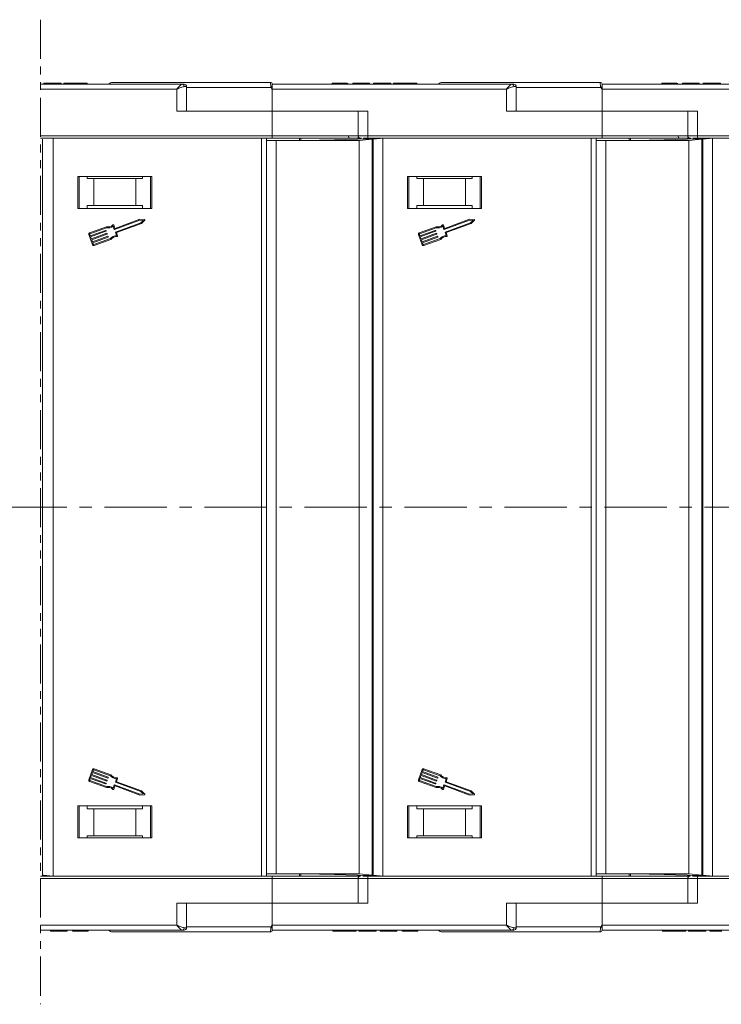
# Model space of a CAD drawing. Header units: millimetres. Extents: x 2552 to 4022, y 535 to 1568.
# Tile 18 of 47: x 3509 to 3652, y 750 to 951. Entities that reach past the tile are written whole.
import ezdxf

# ---------------------------------------------------------------- set-up
doc = ezdxf.new("R2010")
doc.units = ezdxf.units.MM
doc.linetypes.add('CENTERX2', pattern=[20.32, 12.7, -2.54, 2.54, -2.54])
doc.linetypes.add('PHANTOM2', pattern=[31.75, 15.875, -3.175, 3.175, -3.175, 3.175, -3.175])

msp = doc.modelspace()

# ---------------------------------------------------------------- linework, layer by layer
at = {"color": 3, "linetype": 'PHANTOM2', "lineweight": 9, "ltscale": 0.5}
msp.add_line((3513.462, 950.63), (3513.461, 750.443), dxfattribs=at)
at = {"color": 7, "linetype": 'Continuous', "lineweight": 15}
for p, q in [((3542.315, 937.519), (3513.462, 937.519)), ((3514.199, 937.519), (3514.199, 937.719)), ((3517.724, 937.719), (3514.199, 937.719)), ((3517.724, 937.719), (3517.724, 937.519)), ((3518.237, 937.519), (3518.237, 937.719)), ((3520.616, 937.719), (3520.616, 937.519)), ((3522.981, 937.519), (3522.981, 937.719)), ((3543.197, 937.019), (3542.688, 937.019)), ((3543.197, 932.019), (3543.197, 937.019)), ((3560.259, 937.869), (3560.259, 937.869)), ((3609.315, 937.519), (3560.609, 937.519)), ((3572.737, 937.519), (3572.737, 937.719)), ((3574.282, 937.519), (3574.282, 937.719)), ((3575.833, 937.519), (3575.833, 937.719)), ((3575.942, 937.519), (3575.942, 937.719)), ((3576.968, 937.519), (3576.968, 937.719)), ((3577.93, 937.719), (3576.968, 937.719)), ((3577.93, 937.719), (3577.93, 937.519)), ((3580.045, 937.719), (3577.93, 937.719)), ((3580.045, 937.519), (3580.045, 937.719)), ((3580.365, 937.719), (3580.045, 937.719)), ((3580.365, 937.519), (3580.365, 937.719)), ((3584.724, 937.719), (3581.199, 937.719)), ((3581.199, 937.519), (3581.199, 937.719)), ((3584.724, 937.719), (3584.724, 937.519)), ((3585.237, 937.519), (3585.237, 937.719)), ((3587.616, 937.719), (3587.616, 937.519)), ((3589.981, 937.519), (3589.981, 937.719)), ((3610.197, 937.019), (3609.688, 937.019)), ((3610.197, 932.019), (3610.197, 937.019)), ((3627.259, 937.869), (3627.259, 937.869)), ((3676.315, 937.519), (3627.609, 937.519)), ((3639.737, 937.519), (3639.737, 937.719)), ((3641.282, 937.519), (3641.282, 937.719)), ((3642.833, 937.519), (3642.833, 937.719)), ((3642.942, 937.519), (3642.942, 937.719)), ((3643.968, 937.519), (3643.968, 937.719)), ((3644.93, 937.719), (3643.968, 937.719)), ((3644.93, 937.719), (3644.93, 937.519)), ((3647.045, 937.719), (3644.93, 937.719)), ((3647.045, 937.519), (3647.045, 937.719)), ((3647.365, 937.719), (3647.045, 937.719)), ((3647.365, 937.519), (3647.365, 937.719)), ((3648.199, 937.519), (3648.199, 937.719)), ((3651.724, 937.719), (3648.199, 937.719)), ((3651.724, 937.719), (3651.724, 937.519)), ((3513.462, 936.519), (3541.197, 936.519)), ((3541.197, 936.519), (3541.197, 932.019)), ((3560.375, 936.869), (3543.197, 936.869)), ((3560.609, 936.519), (3560.375, 936.869)), ((3560.609, 932.019), (3560.609, 936.519)), ((3560.609, 936.519), (3608.197, 936.519)), ((3608.197, 936.519), (3608.197, 932.019)), ((3627.375, 936.869), (3610.197, 936.869)), ((3627.609, 936.519), (3627.375, 936.869)), ((3627.609, 932.019), (3627.609, 936.519)), ((3627.609, 936.519), (3675.197, 936.519)), ((3541.197, 932.019), (3560.609, 932.019)), ((3560.609, 932.019), (3560.609, 927.019)), ((3580.021, 932.019), (3560.609, 932.019)), ((3578.021, 932.019), (3578.021, 927.019)), ((3580.021, 927.019), (3580.021, 932.019)), ((3608.197, 932.019), (3627.609, 932.019)), ((3647.021, 932.019), (3627.609, 932.019)), ((3627.609, 932.019), (3627.609, 927.019)), ((3645.021, 932.019), (3645.021, 927.019)), ((3647.021, 927.019), (3647.021, 932.019)), ((3560.609, 927.019), (3513.462, 927.019)), ((3560.609, 927.019), (3560.609, 926.519)), ((3578.021, 927.019), (3560.609, 927.019)), ((3580.021, 927.019), (3578.021, 927.019)), ((3627.609, 927.019), (3580.021, 927.019)), ((3580.021, 927.019), (3580.021, 926.519)), ((3627.609, 927.019), (3627.609, 926.519)), ((3645.021, 927.019), (3627.609, 927.019)), ((3647.021, 927.019), (3645.021, 927.019)), ((3694.609, 927.019), (3647.021, 927.019)), ((3647.021, 927.019), (3647.021, 926.519)), ((3513.462, 926.519), (3560.609, 926.519)), ((3513.869, 926.312), (3513.869, 851.519)), ((3516.069, 851.519), (3516.069, 926.519)), ((3558.399, 926.519), (3558.399, 851.519)), ((3559.399, 851.519), (3559.399, 926.519)), ((3561.36, 926.069), (3559.399, 926.069)), ((3561.36, 851.519), (3561.36, 926.069)), ((3578.27, 926.069), (3561.36, 926.069)), ((3566.099, 926.069), (3566.099, 926.519)), ((3566.399, 926.069), (3566.399, 926.519)), ((3570.214, 926.121), (3568.348, 926.069)), ((3570.214, 926.121), (3570.96, 926.142)), ((3570.214, 926.069), (3570.214, 926.121)), ((3582.513, 926.467), (3570.96, 926.142)), ((3570.96, 926.142), (3570.96, 926.069)), ((3580.869, 926.312), (3578.27, 926.069)), ((3578.27, 851.519), (3578.27, 926.069)), ((3580.021, 926.519), (3627.609, 926.519)), ((3581.071, 926.331), (3580.869, 926.312)), ((3580.869, 926.312), (3580.869, 851.519)), ((3583.069, 926.519), (3581.071, 926.331)), ((3581.071, 926.331), (3581.071, 851.519)), ((3583.069, 851.519), (3583.069, 926.519)), ((3625.399, 926.519), (3625.399, 851.519)), ((3626.399, 851.519), (3626.399, 926.519)), ((3628.36, 926.069), (3626.399, 926.069)), ((3628.36, 851.519), (3628.36, 926.069)), ((3645.27, 926.069), (3628.36, 926.069)), ((3633.099, 926.069), (3633.099, 926.519)), ((3633.399, 926.069), (3633.399, 926.519)), ((3637.214, 926.121), (3635.348, 926.069)), ((3637.214, 926.121), (3637.96, 926.142)), ((3637.214, 926.069), (3637.214, 926.121)), ((3649.513, 926.467), (3637.96, 926.142)), ((3637.96, 926.142), (3637.96, 926.069)), ((3647.869, 926.312), (3645.27, 926.069)), ((3645.27, 851.519), (3645.27, 926.069)), ((3647.021, 926.519), (3694.609, 926.519)), ((3648.071, 926.331), (3647.869, 926.312)), ((3647.869, 926.312), (3647.869, 851.519)), ((3650.069, 926.519), (3648.071, 926.331)), ((3648.071, 926.331), (3648.071, 851.519)), ((3650.069, 851.519), (3650.069, 926.519)), ((3536.109, 918.719), (3521.109, 918.719)), ((3521.109, 918.719), (3521.109, 912.219)), ((3521.359, 912.219), (3521.359, 918.719)), ((3522.995, 918.319), (3522.995, 918.719)), ((3522.995, 918.319), (3524.359, 918.319)), ((3524.359, 918.319), (3524.359, 912.819)), ((3532.859, 918.319), (3524.359, 918.319)), ((3532.859, 912.819), (3532.859, 918.319)), ((3532.859, 918.319), (3534.223, 918.319)), ((3534.223, 918.719), (3534.223, 918.319)), ((3535.859, 918.719), (3535.859, 912.219)), ((3536.109, 912.219), (3536.109, 918.719)), ((3603.109, 918.719), (3588.109, 918.719)), ((3588.109, 918.719), (3588.109, 912.219)), ((3588.359, 912.219), (3588.359, 918.719)), ((3589.995, 918.319), (3589.995, 918.719)), ((3589.995, 918.319), (3591.359, 918.319)), ((3591.359, 918.319), (3591.359, 912.819)), ((3599.859, 918.319), (3591.359, 918.319)), ((3599.859, 912.819), (3599.859, 918.319)), ((3599.859, 918.319), (3601.223, 918.319)), ((3601.223, 918.719), (3601.223, 918.319)), ((3602.859, 918.719), (3602.859, 912.219)), ((3603.109, 912.219), (3603.109, 918.719)), ((3521.109, 912.219), (3536.109, 912.219)), ((3522.995, 912.819), (3522.995, 912.219)), ((3524.359, 912.819), (3522.995, 912.819)), ((3532.859, 912.819), (3524.359, 912.819)), ((3534.223, 912.819), (3532.859, 912.819)), ((3534.223, 912.219), (3534.223, 912.819)), ((3588.109, 912.219), (3603.109, 912.219)), ((3589.995, 912.819), (3589.995, 912.219)), ((3591.359, 912.819), (3589.995, 912.819)), ((3599.859, 912.819), (3591.359, 912.819)), ((3601.223, 912.819), (3599.859, 912.819)), ((3601.223, 912.219), (3601.223, 912.819)), ((3528.594, 908.236), (3528.367, 908.856)), ((3528.544, 907.975), (3533.704, 909.86)), ((3533.677, 910.044), (3528.652, 908.209)), ((3533.892, 909.346), (3528.732, 907.461)), ((3528.923, 907.336), (3533.99, 909.188)), ((3534.627, 909.995), (3533.677, 910.044)), ((3533.704, 909.86), (3534.403, 909.824)), ((3534.403, 909.824), (3533.892, 909.346)), ((3533.99, 909.188), (3534.684, 909.838)), ((3595.594, 908.236), (3595.367, 908.856)), ((3595.544, 907.975), (3600.704, 909.86)), ((3600.677, 910.044), (3595.652, 908.209)), ((3600.892, 909.346), (3595.732, 907.461)), ((3595.923, 907.336), (3600.99, 909.188)), ((3601.627, 909.995), (3600.677, 910.044)), ((3600.704, 909.86), (3601.403, 909.824)), ((3601.403, 909.824), (3600.892, 909.346)), ((3600.99, 909.188), (3601.684, 909.838)), ((3523.32, 906.94), (3524.071, 904.884)), ((3526.881, 908.532), (3523.483, 907.291)), ((3523.617, 906.66), (3523.492, 907.003)), ((3523.546, 907.12), (3526.89, 908.341)), ((3526.722, 907.795), (3523.617, 906.66)), ((3523.679, 906.489), (3526.784, 907.623)), ((3526.941, 907.195), (3523.836, 906.06)), ((3523.899, 905.889), (3527.004, 907.024)), ((3526.812, 907.682), (3526.78, 907.767)), ((3527.031, 907.082), (3526.999, 907.168)), ((3528.243, 908.664), (3528.485, 908.002)), ((3528.704, 907.402), (3528.946, 906.74)), ((3529.165, 906.674), (3528.923, 907.336)), ((3590.32, 906.94), (3591.071, 904.884)), ((3593.881, 908.532), (3590.483, 907.291)), ((3590.617, 906.66), (3590.492, 907.003)), ((3590.546, 907.12), (3593.89, 908.341)), ((3593.722, 907.795), (3590.617, 906.66)), ((3590.679, 906.489), (3593.784, 907.623)), ((3593.941, 907.195), (3590.836, 906.06)), ((3590.899, 905.889), (3594.004, 907.024)), ((3593.812, 907.682), (3593.78, 907.767)), ((3594.031, 907.082), (3593.999, 907.168)), ((3595.243, 908.664), (3595.485, 908.002)), ((3595.704, 907.402), (3595.946, 906.74)), ((3596.165, 906.674), (3595.923, 907.336)), ((3523.836, 906.06), (3523.679, 906.489)), ((3524.055, 905.461), (3523.899, 905.889)), ((3527.16, 906.595), (3524.055, 905.461)), ((3524.118, 905.289), (3527.223, 906.424)), ((3524.243, 904.947), (3524.118, 905.289)), ((3527.704, 906.114), (3524.36, 904.892)), ((3524.422, 904.721), (3527.82, 905.962)), ((3527.25, 906.482), (3527.219, 906.568)), ((3590.836, 906.06), (3590.679, 906.489)), ((3591.055, 905.461), (3590.899, 905.889)), ((3594.16, 906.595), (3591.055, 905.461)), ((3591.118, 905.289), (3594.223, 906.424)), ((3591.243, 904.947), (3591.118, 905.289)), ((3594.704, 906.114), (3591.36, 904.892)), ((3591.422, 904.721), (3594.82, 905.962)), ((3594.25, 906.482), (3594.219, 906.568)), ((3513.869, 851.519), (3513.869, 776.725)), ((3516.069, 776.519), (3516.069, 851.519)), ((3558.399, 851.519), (3558.399, 776.519)), ((3559.399, 776.519), (3559.399, 851.519)), ((3561.36, 776.969), (3561.36, 851.519)), ((3578.27, 776.969), (3578.27, 851.519)), ((3580.869, 851.519), (3580.869, 776.725)), ((3581.071, 851.519), (3581.071, 776.706)), ((3583.069, 776.519), (3583.069, 851.519)), ((3625.399, 851.519), (3625.399, 776.519)), ((3626.399, 776.519), (3626.399, 851.519)), ((3628.36, 776.969), (3628.36, 851.519)), ((3645.27, 776.969), (3645.27, 851.519)), ((3647.869, 851.519), (3647.869, 776.725)), ((3648.071, 851.519), (3648.071, 776.706)), ((3650.069, 776.519), (3650.069, 851.519)), ((3524.071, 798.153), (3523.32, 796.097)), ((3523.836, 796.977), (3523.679, 796.549)), ((3526.941, 795.842), (3523.836, 796.977)), ((3524.055, 797.577), (3523.899, 797.148)), ((3523.899, 797.148), (3527.004, 796.014)), ((3527.16, 796.442), (3524.055, 797.577)), ((3524.243, 798.09), (3524.118, 797.748)), ((3524.118, 797.748), (3527.223, 796.613)), ((3527.704, 796.923), (3524.36, 798.145)), ((3527.82, 797.075), (3524.422, 798.316)), ((3591.071, 798.153), (3590.32, 796.097)), ((3590.836, 796.977), (3590.679, 796.549)), ((3593.941, 795.842), (3590.836, 796.977)), ((3591.055, 797.577), (3590.899, 797.148)), ((3590.899, 797.148), (3594.004, 796.014)), ((3594.16, 796.442), (3591.055, 797.577)), ((3591.243, 798.09), (3591.118, 797.748)), ((3591.118, 797.748), (3594.223, 796.613)), ((3594.704, 796.923), (3591.36, 798.145)), ((3594.82, 797.075), (3591.422, 798.316)), ((3523.483, 795.746), (3526.881, 794.505)), ((3523.617, 796.377), (3523.492, 796.035)), ((3523.546, 795.918), (3526.89, 794.696)), ((3526.722, 795.243), (3523.617, 796.377)), ((3523.679, 796.549), (3526.784, 795.414)), ((3526.812, 795.356), (3526.78, 795.27)), ((3527.031, 795.955), (3526.999, 795.87)), ((3527.25, 796.555), (3527.219, 796.469)), ((3528.243, 794.373), (3528.485, 795.035)), ((3528.367, 794.182), (3528.594, 794.802)), ((3528.544, 795.063), (3533.704, 793.177)), ((3528.652, 794.829), (3533.677, 792.993)), ((3528.704, 795.635), (3528.946, 796.297)), ((3533.892, 793.691), (3528.732, 795.577)), ((3528.923, 795.701), (3529.165, 796.364)), ((3533.99, 793.85), (3528.923, 795.701)), ((3590.483, 795.746), (3593.881, 794.505)), ((3590.617, 796.377), (3590.492, 796.035)), ((3590.546, 795.918), (3593.89, 794.696)), ((3593.722, 795.243), (3590.617, 796.377)), ((3590.679, 796.549), (3593.784, 795.414)), ((3593.812, 795.356), (3593.78, 795.27)), ((3594.031, 795.955), (3593.999, 795.87)), ((3594.25, 796.555), (3594.219, 796.469)), ((3595.243, 794.373), (3595.485, 795.035)), ((3595.367, 794.182), (3595.594, 794.802)), ((3595.544, 795.063), (3600.704, 793.177)), ((3595.652, 794.829), (3600.677, 792.993)), ((3595.704, 795.635), (3595.946, 796.297)), ((3600.892, 793.691), (3595.732, 795.577)), ((3595.923, 795.701), (3596.165, 796.364)), ((3600.99, 793.85), (3595.923, 795.701)), ((3533.677, 792.993), (3534.627, 793.042)), ((3533.704, 793.177), (3534.403, 793.213)), ((3534.403, 793.213), (3533.892, 793.691)), ((3534.684, 793.2), (3533.99, 793.85)), ((3600.677, 792.993), (3601.627, 793.042)), ((3600.704, 793.177), (3601.403, 793.213)), ((3601.403, 793.213), (3600.892, 793.691)), ((3601.684, 793.2), (3600.99, 793.85)), ((3536.109, 790.819), (3521.109, 790.819)), ((3521.109, 790.819), (3521.109, 784.319)), ((3521.359, 784.319), (3521.359, 790.819)), ((3522.995, 790.819), (3522.995, 790.219)), ((3534.223, 790.219), (3534.223, 790.819)), ((3535.859, 790.819), (3535.859, 784.319)), ((3536.109, 784.319), (3536.109, 790.819)), ((3603.109, 790.819), (3588.109, 790.819)), ((3588.109, 790.819), (3588.109, 784.319)), ((3588.359, 784.319), (3588.359, 790.819)), ((3589.995, 790.819), (3589.995, 790.219)), ((3601.223, 790.219), (3601.223, 790.819)), ((3602.859, 790.819), (3602.859, 784.319)), ((3603.109, 784.319), (3603.109, 790.819)), ((3522.995, 790.219), (3524.359, 790.219)), ((3524.359, 790.219), (3524.359, 784.719)), ((3524.359, 790.219), (3532.859, 790.219)), ((3532.859, 784.719), (3532.859, 790.219)), ((3532.859, 790.219), (3534.223, 790.219)), ((3589.995, 790.219), (3591.359, 790.219)), ((3591.359, 790.219), (3591.359, 784.719)), ((3591.359, 790.219), (3599.859, 790.219)), ((3599.859, 784.719), (3599.859, 790.219)), ((3599.859, 790.219), (3601.223, 790.219)), ((3521.109, 784.319), (3536.109, 784.319)), ((3524.359, 784.719), (3522.995, 784.719)), ((3522.995, 784.319), (3522.995, 784.719)), ((3524.359, 784.719), (3532.859, 784.719)), ((3534.223, 784.719), (3532.859, 784.719)), ((3534.223, 784.719), (3534.223, 784.319)), ((3588.109, 784.319), (3603.109, 784.319)), ((3591.359, 784.719), (3589.995, 784.719)), ((3589.995, 784.319), (3589.995, 784.719)), ((3591.359, 784.719), (3599.859, 784.719)), ((3601.223, 784.719), (3599.859, 784.719)), ((3601.223, 784.719), (3601.223, 784.319)), ((3559.399, 776.969), (3561.36, 776.969)), ((3561.36, 776.969), (3578.27, 776.969)), ((3566.099, 776.519), (3566.099, 776.969)), ((3566.399, 776.519), (3566.399, 776.969)), ((3568.348, 776.969), (3570.214, 776.916)), ((3570.214, 776.916), (3570.214, 776.969)), ((3570.96, 776.895), (3570.214, 776.916)), ((3570.96, 776.969), (3570.96, 776.895)), ((3570.96, 776.895), (3582.513, 776.571)), ((3578.27, 776.969), (3580.869, 776.725)), ((3626.399, 776.969), (3628.36, 776.969)), ((3628.36, 776.969), (3645.27, 776.969)), ((3633.099, 776.519), (3633.099, 776.969)), ((3633.399, 776.519), (3633.399, 776.969)), ((3635.348, 776.969), (3637.214, 776.916)), ((3637.214, 776.916), (3637.214, 776.969)), ((3637.96, 776.895), (3637.214, 776.916)), ((3637.96, 776.969), (3637.96, 776.895)), ((3637.96, 776.895), (3649.513, 776.571)), ((3645.27, 776.969), (3647.869, 776.725)), ((3560.609, 776.519), (3513.461, 776.519)), ((3513.461, 776.019), (3560.609, 776.019)), ((3513.869, 776.725), (3514.071, 776.706)), ((3514.071, 776.706), (3516.069, 776.519)), ((3560.609, 776.019), (3560.609, 776.519)), ((3560.609, 776.019), (3560.609, 771.019)), ((3560.609, 776.019), (3578.021, 776.019)), ((3578.021, 776.019), (3578.021, 771.019)), ((3578.021, 776.019), (3580.021, 776.019)), ((3580.021, 776.019), (3580.021, 776.519)), ((3627.609, 776.519), (3580.021, 776.519)), ((3580.021, 771.019), (3580.021, 776.019)), ((3580.021, 776.019), (3627.609, 776.019)), ((3580.869, 776.725), (3581.071, 776.706)), ((3581.071, 776.706), (3583.069, 776.519)), ((3627.609, 776.019), (3627.609, 776.519)), ((3627.609, 776.019), (3627.609, 771.019)), ((3627.609, 776.019), (3645.021, 776.019)), ((3645.021, 776.019), (3645.021, 771.019)), ((3645.021, 776.019), (3647.021, 776.019)), ((3647.021, 776.019), (3647.021, 776.519)), ((3694.609, 776.519), (3647.021, 776.519)), ((3647.021, 771.019), (3647.021, 776.019)), ((3647.021, 776.019), (3694.609, 776.019)), ((3647.869, 776.725), (3648.071, 776.706)), ((3648.071, 776.706), (3650.069, 776.519)), ((3560.609, 771.019), (3541.197, 771.019)), ((3541.197, 771.019), (3541.197, 766.519)), ((3543.197, 766.019), (3543.197, 771.019)), ((3560.609, 766.519), (3560.609, 771.019)), ((3560.609, 771.019), (3580.021, 771.019)), ((3627.609, 771.019), (3608.197, 771.019)), ((3608.197, 771.019), (3608.197, 766.519)), ((3610.197, 766.019), (3610.197, 771.019)), ((3627.609, 766.519), (3627.609, 771.019)), ((3627.609, 771.019), (3647.021, 771.019)), ((3541.197, 766.519), (3513.461, 766.519)), ((3513.461, 765.519), (3542.315, 765.519)), ((3515.545, 765.319), (3515.545, 765.519)), ((3515.865, 765.319), (3515.545, 765.319)), ((3515.865, 765.319), (3515.865, 765.519)), ((3517.981, 765.319), (3515.865, 765.319)), ((3517.981, 765.319), (3517.981, 765.519)), ((3518.942, 765.319), (3517.981, 765.319)), ((3518.942, 765.519), (3518.942, 765.319)), ((3519.968, 765.519), (3519.968, 765.319)), ((3520.077, 765.519), (3520.077, 765.319)), ((3521.629, 765.519), (3521.629, 765.319)), ((3523.173, 765.319), (3523.173, 765.519)), ((3542.688, 766.019), (3543.197, 766.019)), ((3543.197, 766.169), (3560.375, 766.169)), ((3560.259, 765.169), (3560.259, 765.169)), ((3560.375, 766.169), (3560.609, 766.519)), ((3608.197, 766.519), (3560.609, 766.519)), ((3560.609, 765.521), (3560.609, 765.519)), ((3560.609, 765.519), (3609.315, 765.519)), ((3572.93, 765.519), (3572.93, 765.319)), ((3575.294, 765.519), (3575.294, 765.319)), ((3577.673, 765.319), (3577.673, 765.519)), ((3578.186, 765.319), (3578.186, 765.519)), ((3581.712, 765.319), (3578.186, 765.319)), ((3581.712, 765.519), (3581.712, 765.319)), ((3582.545, 765.319), (3582.545, 765.519)), ((3582.865, 765.319), (3582.545, 765.319)), ((3582.865, 765.319), (3582.865, 765.519)), ((3584.981, 765.319), (3582.865, 765.319)), ((3584.981, 765.319), (3584.981, 765.519)), ((3585.942, 765.319), (3584.981, 765.319)), ((3585.942, 765.519), (3585.942, 765.319)), ((3586.968, 765.519), (3586.968, 765.319)), ((3587.077, 765.519), (3587.077, 765.319)), ((3588.629, 765.519), (3588.629, 765.319)), ((3590.173, 765.319), (3590.173, 765.519)), ((3609.688, 766.019), (3610.197, 766.019)), ((3610.197, 766.169), (3627.375, 766.169)), ((3627.259, 765.169), (3627.259, 765.169)), ((3627.375, 766.169), (3627.609, 766.519)), ((3675.197, 766.519), (3627.609, 766.519)), ((3627.609, 765.521), (3627.609, 765.519)), ((3627.609, 765.519), (3676.315, 765.519)), ((3639.93, 765.519), (3639.93, 765.319)), ((3642.294, 765.519), (3642.294, 765.319)), ((3644.673, 765.319), (3644.673, 765.519)), ((3645.186, 765.319), (3645.186, 765.519)), ((3648.712, 765.319), (3645.186, 765.319)), ((3648.712, 765.519), (3648.712, 765.319)), ((3649.545, 765.319), (3649.545, 765.519)), ((3649.865, 765.319), (3649.545, 765.319)), ((3649.865, 765.319), (3649.865, 765.519)), ((3651.981, 765.319), (3649.865, 765.319))]:
    msp.add_line(p, q, dxfattribs=at)
at = {"color": 1, "linetype": 'CENTERX2', "lineweight": 13}
msp.add_line((3864.306, 851.519), (3028.254, 851.519), dxfattribs=at)
at = {"color": 7, "linetype": 'Continuous', "lineweight": 15}
for centre, radius, start, end in [((3528.109, 936.869), 1, 90, 139.04573), ((3542.241, 937.074), 0.451, 352.91869, 80.47981), ((3542.697, 937.019), 0.5, 360, 90), ((3560.259, 937.519), 0.35, 0.00041, 90.00191), ((3596.153, 869.942), 75.89, 117.92809, 118.12821), ((3595.109, 936.869), 1, 90, 139.04573), ((3609.241, 937.074), 0.451, 352.91869, 80.47981), ((3609.697, 937.019), 0.5, 360, 90), ((3627.259, 937.519), 0.35, 0.00041, 90.00191), ((3663.153, 869.942), 75.89, 117.92809, 118.12821), ((3576.537, 927.019), 0.5, 180, 270), ((3578.521, 927.019), 0.5, 180, 270), ((3643.537, 927.019), 0.5, 180, 270), ((3645.521, 927.019), 0.5, 180, 270), ((3527.248, 909.837), 1.355, 254.2528, 315.58546), ((3528.282, 908.824), 0.0912, 20.07046, 135.58546), ((3534.622, 909.904), 0.0912, 313.09192, 87.049), ((3594.248, 909.837), 1.355, 254.2528, 315.58546), ((3595.282, 908.824), 0.0912, 20.07046, 135.58546), ((3601.622, 909.904), 0.0912, 313.09192, 87.049), ((3523.577, 907.034), 0.274, 110.07046, 200.07046), ((3523.577, 907.034), 0.0912, 110.07046, 200.07046), ((3526.738, 907.752), 0.0456, 20.07046, 110.07046), ((3526.769, 907.666), 0.0456, 290.07046, 20.07046), ((3527.248, 909.837), 1.538, 256.51116, 310.30711), ((3526.957, 907.152), 0.0456, 20.07046, 110.07046), ((3526.988, 907.066), 0.0456, 290.07046, 20.07046), ((3528.528, 908.017), 0.0456, 200.07046, 290.07046), ((3528.637, 908.251), 0.0456, 200.07046, 290.07046), ((3528.747, 907.418), 0.0456, 110.07046, 200.07046), ((3590.577, 907.034), 0.274, 110.07046, 200.07046), ((3590.577, 907.034), 0.0912, 110.07046, 200.07046), ((3593.738, 907.752), 0.0456, 20.07046, 110.07046), ((3593.769, 907.666), 0.0456, 290.07046, 20.07046), ((3594.248, 909.837), 1.538, 256.51116, 310.30711), ((3593.957, 907.152), 0.0456, 20.07046, 110.07046), ((3593.988, 907.066), 0.0456, 290.07046, 20.07046), ((3595.528, 908.017), 0.0456, 200.07046, 290.07046), ((3595.637, 908.251), 0.0456, 200.07046, 290.07046), ((3595.747, 907.418), 0.0456, 110.07046, 200.07046), ((3524.328, 904.978), 0.274, 200.07046, 290.07046), ((3524.328, 904.978), 0.0912, 200.07046, 290.07046), ((3527.176, 906.552), 0.0456, 20.07046, 110.07046), ((3527.207, 906.467), 0.0456, 290.07046, 20.07046), ((3528.942, 905.202), 1.538, 89.8338, 143.62975), ((3528.942, 905.202), 1.355, 84.55545, 145.88812), ((3529.079, 906.642), 0.0912, 264.55545, 20.07046), ((3591.328, 904.978), 0.274, 200.07046, 290.07046), ((3591.328, 904.978), 0.0912, 200.07046, 290.07046), ((3594.176, 906.552), 0.0456, 20.07046, 110.07046), ((3594.207, 906.467), 0.0456, 290.07046, 20.07046), ((3595.942, 905.202), 1.538, 89.8338, 143.62975), ((3595.942, 905.202), 1.355, 84.55545, 145.88812), ((3596.079, 906.642), 0.0912, 264.55545, 20.07046), ((3524.328, 798.059), 0.274, 69.92954, 159.92954), ((3524.328, 798.059), 0.0912, 69.92954, 159.92954), ((3528.942, 797.835), 1.538, 216.37025, 270.1662), ((3528.942, 797.835), 1.355, 214.11188, 275.44455), ((3591.328, 798.059), 0.274, 69.92954, 159.92954), ((3591.328, 798.059), 0.0912, 69.92954, 159.92954), ((3595.942, 797.835), 1.538, 216.37025, 270.1662), ((3595.942, 797.835), 1.355, 214.11188, 275.44455), ((3523.577, 796.003), 0.274, 159.92954, 249.92954), ((3523.577, 796.003), 0.0912, 159.92954, 249.92954), ((3526.738, 795.286), 0.0456, 249.92954, 339.92954), ((3526.769, 795.371), 0.0456, 339.92954, 69.92954), ((3526.957, 795.885), 0.0456, 249.92954, 339.92954), ((3526.988, 795.971), 0.0456, 339.92954, 69.92954), ((3527.176, 796.485), 0.0456, 249.92954, 339.92954), ((3527.207, 796.571), 0.0456, 339.92954, 69.92954), ((3528.528, 795.02), 0.0456, 69.92954, 159.92954), ((3528.637, 794.786), 0.0456, 69.92954, 159.92954), ((3528.747, 795.619), 0.0456, 159.92954, 249.92954), ((3529.079, 796.395), 0.0912, 339.92954, 95.44455), ((3590.577, 796.003), 0.274, 159.92954, 249.92954), ((3590.577, 796.003), 0.0912, 159.92954, 249.92954), ((3593.738, 795.286), 0.0456, 249.92954, 339.92954), ((3593.769, 795.371), 0.0456, 339.92954, 69.92954), ((3593.957, 795.885), 0.0456, 249.92954, 339.92954), ((3593.988, 795.971), 0.0456, 339.92954, 69.92954), ((3594.176, 796.485), 0.0456, 249.92954, 339.92954), ((3594.207, 796.571), 0.0456, 339.92954, 69.92954), ((3595.528, 795.02), 0.0456, 69.92954, 159.92954), ((3595.637, 794.786), 0.0456, 69.92954, 159.92954), ((3595.747, 795.619), 0.0456, 159.92954, 249.92954), ((3596.079, 796.395), 0.0912, 339.92954, 95.44455), ((3527.248, 793.201), 1.355, 44.41454, 105.7472), ((3527.248, 793.201), 1.538, 49.69289, 103.48884), ((3528.282, 794.213), 0.0912, 224.41454, 339.92954), ((3534.622, 793.133), 0.0912, 272.951, 46.90808), ((3594.248, 793.201), 1.355, 44.41454, 105.7472), ((3594.248, 793.201), 1.538, 49.69289, 103.48884), ((3595.282, 794.213), 0.0912, 224.41454, 339.92954), ((3601.622, 793.133), 0.0912, 272.951, 46.90808), ((3578.521, 776.019), 0.5, 90, 180), ((3645.521, 776.019), 0.5, 90, 180), ((3528.109, 766.169), 1, 221.2946, 270), ((3542.241, 765.963), 0.451, 279.5202, 7.08135), ((3542.697, 766.019), 0.5, 270, 360), ((3560.259, 765.519), 0.35, 269.99809, 359.99959), ((3596.153, 833.096), 75.89, 241.87179, 242.07191), ((3595.109, 766.169), 1, 221.2946, 270), ((3609.241, 765.963), 0.451, 279.5202, 7.08135), ((3609.697, 766.019), 0.5, 270, 360), ((3627.259, 765.519), 0.35, 269.99809, 359.99959), ((3663.153, 833.096), 75.89, 241.87179, 242.07191)]:
    msp.add_arc(centre, radius, start, end, dxfattribs=at)
for points, knots in [([(3520.616, 937.719), (3520.483, 937.719), (3520.079, 937.719), (3519.419, 937.719), (3518.797, 937.719), (3518.372, 937.719), (3518.247, 937.719), (3518.239, 937.719), (3518.237, 937.719)], [0, 0, 0, 0, 0.1021706, 0.3092201, 0.51365, 0.6922749, 0.9324126, 1, 1, 1, 1]), ([(3522.981, 937.719), (3522.977, 937.719), (3522.967, 937.719), (3522.825, 937.719), (3522.433, 937.719), (3521.86, 937.719), (3521.22, 937.719), (3520.799, 937.719), (3520.616, 937.719)], [0, 0, 0, 0, 0.1018882, 0.3073435, 0.4929627, 0.6786474, 0.8607914, 1, 1, 1, 1]), ([(3560.259, 937.869), (3558.946, 937.869), (3556.28, 937.869), (3552.291, 937.869), (3548.648, 937.869), (3545.412, 937.869), (3542.587, 937.869), (3539.925, 937.869), (3536.647, 937.869), (3533.859, 937.869), (3531.657, 937.869), (3530.185, 937.869), (3529.019, 937.869), (3528.249, 937.869), (3528.155, 937.869), (3528.109, 937.869)], [0, 0, 0, 0, 0.07772396, 0.15782403, 0.24013537, 0.30445442, 0.36876305, 0.43443011, 0.50008652, 0.63123697, 0.69555602, 0.75986465, 0.84218523, 0.92228307, 1, 1, 1, 1]), ([(3541.197, 936.519), (3541.303, 936.641), (3541.515, 936.886), (3541.825, 937.216), (3542.104, 937.466), (3542.248, 937.502), (3542.315, 937.519)], [0, 0, 0, 0, 0.2515188, 0.5017844, 0.7656323, 1, 1, 1, 1]), ([(3542.688, 937.019), (3542.593, 937.009), (3542.384, 936.987), (3541.885, 936.816), (3541.467, 936.635), (3541.197, 936.519)], [0, 0, 0, 0, 0.2270634, 0.5015869, 1, 1, 1, 1]), ([(3560.375, 936.869), (3560.358, 936.925), (3560.321, 937.048), (3560.292, 937.235), (3560.272, 937.417), (3560.261, 937.599), (3560.259, 937.745), (3560.258, 937.848), (3560.259, 937.861), (3560.259, 937.869)], [0, 0, 0, 0, 0.11199725, 0.24484387, 0.3691679, 0.50089869, 0.68753328, 0.82813816, 1, 1, 1, 1]), ([(3560.609, 937.519), (3560.609, 937.508), (3560.609, 937.486), (3560.609, 937.313), (3560.609, 937.128), (3560.609, 937.012), (3560.609, 936.993)], [0, 0, 0, 0, 0.3133566, 0.6267132, 0.9400698, 1, 1, 1, 1]), ([(3574.282, 937.719), (3574.148, 937.719), (3573.844, 937.719), (3573.392, 937.719), (3573.033, 937.719), (3572.779, 937.719), (3572.754, 937.719), (3572.737, 937.719)], [0, 0, 0, 0, 0.15529194, 0.35314526, 0.54324301, 0.704067, 1, 1, 1, 1]), ([(3575.833, 937.719), (3575.779, 937.719), (3575.671, 937.719), (3575.367, 937.719), (3574.902, 937.719), (3574.516, 937.719), (3574.282, 937.719)], [0, 0, 0, 0, 0.2064605, 0.4135145, 0.6452106, 1, 1, 1, 1]), ([(3587.616, 937.719), (3587.483, 937.719), (3587.079, 937.719), (3586.419, 937.719), (3585.797, 937.719), (3585.372, 937.719), (3585.247, 937.719), (3585.239, 937.719), (3585.237, 937.719)], [0, 0, 0, 0, 0.1021706, 0.3092201, 0.51365, 0.6922749, 0.9324126, 1, 1, 1, 1]), ([(3589.981, 937.719), (3589.977, 937.719), (3589.967, 937.719), (3589.825, 937.719), (3589.433, 937.719), (3588.86, 937.719), (3588.22, 937.719), (3587.799, 937.719), (3587.616, 937.719)], [0, 0, 0, 0, 0.1018882, 0.3073435, 0.4929627, 0.6786474, 0.8607914, 1, 1, 1, 1]), ([(3627.259, 937.869), (3625.946, 937.869), (3623.28, 937.869), (3619.291, 937.869), (3615.648, 937.869), (3612.412, 937.869), (3609.587, 937.869), (3606.925, 937.869), (3603.647, 937.869), (3600.859, 937.869), (3598.657, 937.869), (3597.185, 937.869), (3596.019, 937.869), (3595.249, 937.869), (3595.155, 937.869), (3595.109, 937.869)], [0, 0, 0, 0, 0.077724, 0.157824, 0.2401354, 0.3044544, 0.368763, 0.4344301, 0.5000865, 0.631237, 0.695556, 0.7598646, 0.8421852, 0.9222831, 1, 1, 1, 1]), ([(3608.197, 936.519), (3608.303, 936.641), (3608.515, 936.886), (3608.825, 937.216), (3609.104, 937.466), (3609.248, 937.502), (3609.315, 937.519)], [0, 0, 0, 0, 0.2515188, 0.50178442, 0.76563227, 1, 1, 1, 1]), ([(3609.688, 937.019), (3609.593, 937.009), (3609.384, 936.987), (3608.885, 936.816), (3608.467, 936.635), (3608.197, 936.519)], [0, 0, 0, 0, 0.2270634, 0.5015869, 1, 1, 1, 1]), ([(3627.375, 936.869), (3627.358, 936.925), (3627.321, 937.048), (3627.292, 937.235), (3627.272, 937.417), (3627.261, 937.599), (3627.259, 937.745), (3627.258, 937.848), (3627.259, 937.861), (3627.259, 937.869)], [0, 0, 0, 0, 0.1119973, 0.2448439, 0.3691679, 0.5008987, 0.6875333, 0.8281382, 1, 1, 1, 1]), ([(3627.609, 937.519), (3627.609, 937.508), (3627.609, 937.486), (3627.609, 937.313), (3627.609, 937.128), (3627.609, 937.012), (3627.609, 936.993)], [0, 0, 0, 0, 0.3133566, 0.6267132, 0.9400698, 1, 1, 1, 1]), ([(3641.282, 937.719), (3641.148, 937.719), (3640.844, 937.719), (3640.392, 937.719), (3640.033, 937.719), (3639.779, 937.719), (3639.754, 937.719), (3639.737, 937.719)], [0, 0, 0, 0, 0.1552919, 0.3531453, 0.543243, 0.704067, 1, 1, 1, 1]), ([(3642.833, 937.719), (3642.779, 937.719), (3642.671, 937.719), (3642.367, 937.719), (3641.902, 937.719), (3641.516, 937.719), (3641.282, 937.719)], [0, 0, 0, 0, 0.2064605, 0.4135145, 0.6452106, 1, 1, 1, 1]), ([(3560.609, 926.519), (3561.951, 926.519), (3564.675, 926.519), (3568.757, 926.519), (3572.499, 926.519), (3575.8, 926.519), (3577.784, 926.519), (3578.694, 926.519), (3578.708, 926.519)], [0, 0, 0, 0, 0.21003789, 0.42658948, 0.64924025, 0.82327919, 0.99734564, 1, 1, 1, 1]), ([(3579.058, 926.519), (3579.1, 926.519), (3579.249, 926.519), (3579.585, 926.519), (3579.878, 926.519), (3580.021, 926.519)], [0, 0, 0, 0, 0.1658977, 0.5921255, 1, 1, 1, 1]), ([(3627.609, 926.519), (3628.951, 926.519), (3631.675, 926.519), (3635.757, 926.519), (3639.499, 926.519), (3642.8, 926.519), (3644.784, 926.519), (3645.694, 926.519), (3645.708, 926.519)], [0, 0, 0, 0, 0.210038, 0.4265898, 0.6492407, 0.8232797, 0.9973463, 1, 1, 1, 1]), ([(3646.058, 926.519), (3646.1, 926.519), (3646.249, 926.519), (3646.585, 926.519), (3646.878, 926.519), (3647.021, 926.519)], [0, 0, 0, 0, 0.1658977, 0.5921255, 1, 1, 1, 1]), ([(3578.521, 776.519), (3577.621, 776.519), (3575.773, 776.519), (3572.491, 776.519), (3568.76, 776.519), (3564.675, 776.519), (3561.95, 776.519), (3560.609, 776.519)], [0, 0, 0, 0, 0.1671161, 0.3432074, 0.5684235, 0.7875063, 1, 1, 1, 1]), ([(3580.021, 776.519), (3579.877, 776.519), (3579.585, 776.519), (3579.222, 776.519), (3579.053, 776.519), (3578.989, 776.519)], [0, 0, 0, 0, 0.3748158, 0.7664972, 1, 1, 1, 1]), ([(3645.521, 776.519), (3644.621, 776.519), (3642.773, 776.519), (3639.491, 776.519), (3635.76, 776.519), (3631.675, 776.519), (3628.95, 776.519), (3627.609, 776.519)], [0, 0, 0, 0, 0.16711613, 0.3432074, 0.5684235, 0.78750635, 1, 1, 1, 1]), ([(3647.021, 776.519), (3646.877, 776.519), (3646.585, 776.519), (3646.222, 776.519), (3646.053, 776.519), (3645.989, 776.519)], [0, 0, 0, 0, 0.37481575, 0.76649717, 1, 1, 1, 1]), ([(3520.077, 765.319), (3520.131, 765.319), (3520.239, 765.319), (3520.543, 765.319), (3521.008, 765.319), (3521.395, 765.319), (3521.629, 765.319)], [0, 0, 0, 0, 0.2064605, 0.4135145, 0.6452106, 1, 1, 1, 1]), ([(3521.629, 765.319), (3521.762, 765.319), (3522.067, 765.319), (3522.518, 765.319), (3522.877, 765.319), (3523.132, 765.319), (3523.157, 765.319), (3523.173, 765.319)], [0, 0, 0, 0, 0.1552919, 0.3531453, 0.543243, 0.704067, 1, 1, 1, 1]), ([(3528.109, 765.169), (3528.155, 765.169), (3528.249, 765.169), (3529.019, 765.169), (3530.186, 765.169), (3531.657, 765.169), (3533.305, 765.169), (3535.245, 765.169), (3538.201, 765.169), (3541.635, 765.169), (3545.412, 765.169), (3548.648, 765.169), (3552.291, 765.169), (3556.281, 765.169), (3558.946, 765.169), (3560.259, 765.169)], [0, 0, 0, 0, 0.0777263, 0.157824, 0.2401354, 0.3044544, 0.368763, 0.4344301, 0.5000865, 0.631237, 0.695556, 0.7598647, 0.8421852, 0.9222807, 1, 1, 1, 1]), ([(3542.315, 765.519), (3542.248, 765.535), (3542.104, 765.571), (3541.825, 765.821), (3541.515, 766.151), (3541.303, 766.396), (3541.197, 766.519)], [0, 0, 0, 0, 0.2343588, 0.4982155, 0.7484812, 1, 1, 1, 1]), ([(3541.197, 766.519), (3541.467, 766.402), (3541.885, 766.222), (3542.384, 766.05), (3542.593, 766.028), (3542.688, 766.019)], [0, 0, 0, 0, 0.4984129, 0.772928, 1, 1, 1, 1]), ([(3560.259, 765.169), (3560.259, 765.176), (3560.258, 765.189), (3560.259, 765.292), (3560.261, 765.438), (3560.272, 765.621), (3560.292, 765.804), (3560.321, 765.991), (3560.358, 766.113), (3560.375, 766.169)], [0, 0, 0, 0, 0.1718456, 0.312445, 0.4991009, 0.6298393, 0.7575038, 0.8890244, 1, 1, 1, 1]), ([(3560.609, 766.044), (3560.609, 765.952), (3560.609, 765.767), (3560.609, 765.605), (3560.609, 765.574), (3560.609, 765.565)], [0, 0, 0, 0, 0.412717, 0.8254516, 1, 1, 1, 1]), ([(3572.93, 765.319), (3572.933, 765.319), (3572.943, 765.319), (3573.085, 765.319), (3573.477, 765.319), (3574.051, 765.319), (3574.69, 765.319), (3575.112, 765.319), (3575.294, 765.319)], [0, 0, 0, 0, 0.1018882, 0.3073435, 0.4929627, 0.6786474, 0.8607914, 1, 1, 1, 1]), ([(3575.294, 765.319), (3575.428, 765.319), (3575.831, 765.319), (3576.492, 765.319), (3577.113, 765.319), (3577.538, 765.319), (3577.664, 765.319), (3577.671, 765.319), (3577.673, 765.319)], [0, 0, 0, 0, 0.1021706, 0.3092201, 0.51365, 0.6922749, 0.9324126, 1, 1, 1, 1]), ([(3587.077, 765.319), (3587.131, 765.319), (3587.239, 765.319), (3587.543, 765.319), (3588.008, 765.319), (3588.395, 765.319), (3588.629, 765.319)], [0, 0, 0, 0, 0.2064605, 0.4135145, 0.6452106, 1, 1, 1, 1]), ([(3588.629, 765.319), (3588.762, 765.319), (3589.067, 765.319), (3589.518, 765.319), (3589.877, 765.319), (3590.132, 765.319), (3590.157, 765.319), (3590.173, 765.319)], [0, 0, 0, 0, 0.15529194, 0.35314526, 0.54324301, 0.704067, 1, 1, 1, 1]), ([(3595.109, 765.169), (3595.155, 765.169), (3595.249, 765.169), (3596.019, 765.169), (3597.186, 765.169), (3598.657, 765.169), (3600.305, 765.169), (3602.245, 765.169), (3605.201, 765.169), (3608.635, 765.169), (3612.412, 765.169), (3615.648, 765.169), (3619.291, 765.169), (3623.281, 765.169), (3625.946, 765.169), (3627.259, 765.169)], [0, 0, 0, 0, 0.0777263, 0.157824, 0.2401354, 0.3044544, 0.368763, 0.4344301, 0.5000865, 0.631237, 0.695556, 0.7598647, 0.8421852, 0.9222807, 1, 1, 1, 1]), ([(3609.315, 765.519), (3609.248, 765.535), (3609.104, 765.571), (3608.825, 765.821), (3608.515, 766.151), (3608.303, 766.396), (3608.197, 766.519)], [0, 0, 0, 0, 0.2343588, 0.4982155, 0.7484812, 1, 1, 1, 1]), ([(3608.197, 766.519), (3608.467, 766.402), (3608.885, 766.222), (3609.384, 766.05), (3609.593, 766.028), (3609.688, 766.019)], [0, 0, 0, 0, 0.4984129, 0.772928, 1, 1, 1, 1]), ([(3627.259, 765.169), (3627.259, 765.176), (3627.258, 765.189), (3627.259, 765.292), (3627.261, 765.438), (3627.272, 765.621), (3627.292, 765.804), (3627.321, 765.991), (3627.358, 766.113), (3627.375, 766.169)], [0, 0, 0, 0, 0.1718456, 0.312445, 0.4991009, 0.6298393, 0.7575038, 0.8890244, 1, 1, 1, 1]), ([(3627.609, 766.044), (3627.609, 765.952), (3627.609, 765.767), (3627.609, 765.605), (3627.609, 765.574), (3627.609, 765.565)], [0, 0, 0, 0, 0.412717, 0.8254516, 1, 1, 1, 1]), ([(3639.93, 765.319), (3639.933, 765.319), (3639.943, 765.319), (3640.085, 765.319), (3640.477, 765.319), (3641.051, 765.319), (3641.69, 765.319), (3642.112, 765.319), (3642.294, 765.319)], [0, 0, 0, 0, 0.1018882, 0.3073435, 0.4929627, 0.6786474, 0.8607914, 1, 1, 1, 1]), ([(3642.294, 765.319), (3642.428, 765.319), (3642.831, 765.319), (3643.492, 765.319), (3644.113, 765.319), (3644.538, 765.319), (3644.664, 765.319), (3644.671, 765.319), (3644.673, 765.319)], [0, 0, 0, 0, 0.1021706, 0.3092201, 0.51365, 0.6922749, 0.9324126, 1, 1, 1, 1])]:
    msp.add_open_spline(points, degree=3, knots=knots, dxfattribs=at)
for points in [[(3542.315, 937.519), (3542.425, 937.519), (3542.645, 937.519), (3542.68, 937.519), (3542.697, 937.519)], [(3560.609, 936.993), (3560.609, 936.918), (3560.609, 936.767), (3560.609, 936.601), (3560.609, 936.519)], [(3609.315, 937.519), (3609.425, 937.519), (3609.645, 937.519), (3609.68, 937.519), (3609.697, 937.519)], [(3627.609, 936.993), (3627.609, 936.918), (3627.609, 936.767), (3627.609, 936.601), (3627.609, 936.519)], [(3542.697, 765.519), (3542.68, 765.519), (3542.645, 765.519), (3542.425, 765.519), (3542.315, 765.519)], [(3560.609, 766.519), (3560.609, 766.436), (3560.609, 766.27), (3560.609, 766.119), (3560.609, 766.044)], [(3609.697, 765.519), (3609.68, 765.519), (3609.645, 765.519), (3609.425, 765.519), (3609.315, 765.519)], [(3627.609, 766.519), (3627.609, 766.436), (3627.609, 766.27), (3627.609, 766.119), (3627.609, 766.044)]]:
    msp.add_open_spline(points, degree=3, dxfattribs=at)

doc.saveas('drawing.dxf')
